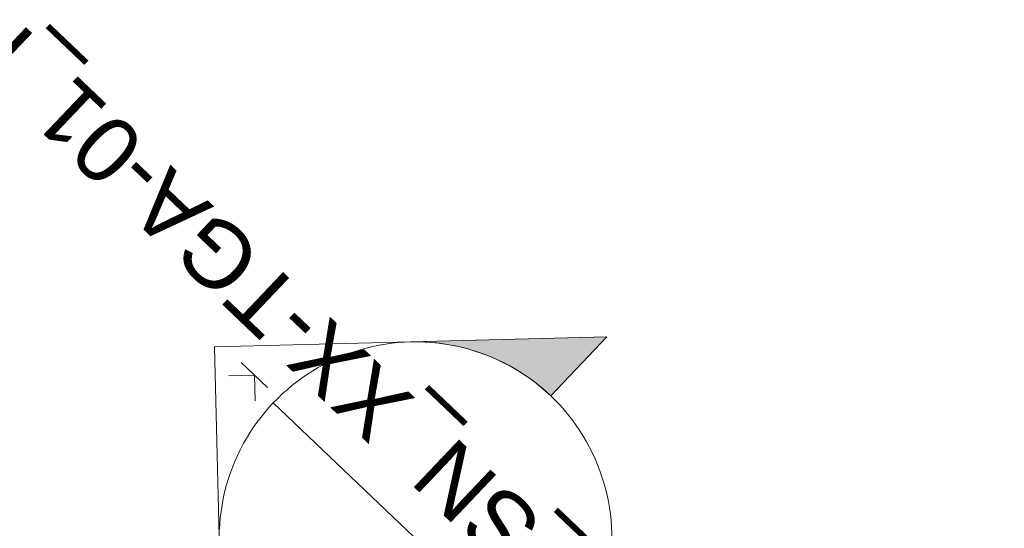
# Model space of a CAD drawing. Header units: metres. Extents: x 32343131.6 to 32343183.7, y 5699223.3 to 5699275.1.
# Tile 183 of 190: x 32343176 to 32343177.5, y 5699249.7 to 5699250.5. Entities that reach past the tile are written whole.
import ezdxf

# ---------------------------------------------------------------- set-up
doc = ezdxf.new("R2010")
doc.units = ezdxf.units.M
doc.layers.add('G-ANNO-SYMB-1', color=7, linetype='Continuous', lineweight=9)
doc.styles.add('Arial_1', font='arial.ttf', dxfattribs={"height": 0.1})

# ---------------------------------------------------------------- blocks, each defined once
blk = doc.blocks.new('Schnitt - Schnittbeschriftung - Gefüllt Koordination-1525609-TGA_190_LP5_GR_DA-TGA-01_G_')
at = {"layer": 'G-ANNO-SYMB-1'}
h = blk.add_hatch(color=256, dxfattribs=at)
edge = h.paths.add_edge_path()
edge.add_line((-0.014485, 0), (-0.010243, 0.004243))
edge.add_ellipse((-0.006, 0), major_axis=(0, 0.006), ratio=0.999999, start_angle=45, end_angle=90)
edge.add_line((-0.012, 0), (-0.014485, 0))
h = blk.add_hatch(color=256, dxfattribs=at)
edge = h.paths.add_edge_path()
edge.add_line((0.002485, 0), (0, 0))
edge.add_ellipse((-0.006, 0), major_axis=(0.006, 0), ratio=1, start_angle=0, end_angle=45)
edge.add_line((-0.001757, 0.004243), (0.002485, 0))
for p, q in [((-0.006, 0.008485), (-0.014485, 0)), ((-0.006, 0.008485), (0.002485, 0)), ((-0.00622, 0.007001), (-0.005658, 0.007562)), ((-0.00622, 0.007557), (-0.00622, 0.006452)), ((-0.00622, 0.007001), (-0.005664, 0.006445)), ((-0.010243, 0.004243), (-0.014485, 0)), ((0.002485, 0), (-0.001757, 0.004243)), ((-0.012, 0), (-0.014485, 0)), ((-0.014485, 0), (-0.012, 0)), ((0, 0), (0.002485, 0)), ((0, 0), (0.002485, 0))]:
    blk.add_line(p, q, dxfattribs=at)
for major_axis, ratio, start_param, end_param in [((0.006, 0), 1, 0, 3.141593), ((0, 0.006), 0.999999, 0.785398, 1.570796), ((0.006, 0), 1, 0, 0.785398), ((0, 0.006), 0.999999, 1.570796, 4.712389)]:
    blk.add_ellipse((-0.006, 0), major_axis=major_axis, ratio=ratio, start_param=start_param, end_param=end_param, dxfattribs=at)

msp = doc.modelspace()

# ---------------------------------------------------------------- linework, layer by layer
at = {"layer": 'G-ANNO-SYMB-1'}
msp.add_line((32343176.85374, 5699249.47224), (32343176.41904, 5699249.8858), dxfattribs=at)

# ---------------------------------------------------------------- block references
at = {"layer": 'G-ANNO-SYMB-1', "extrusion": (0, 0, -1), "xscale": 49.99999999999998, "yscale": 49.99999999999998, "zscale": 49.99999999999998, "rotation": 313.5727433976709}
msp.add_blockref('Schnitt - Schnittbeschriftung - Gefüllt Koordination-1525609-TGA_190_LP5_GR_DA-TGA-01_G_', (-32343176.42961, 5699249.46167), dxfattribs=at)

# ---------------------------------------------------------------- texts
at = {"layer": 'G-ANNO-SYMB-1', "insert": (32343177.49199, 5699248.94092), "char_height": 0.1, "width": 2.7618134, "attachment_point": 1, "rotation": 136.42726, "style": 'Arial_1'}
msp.add_mtext('TGA_190_LP5_SN_XX-TGA-01_F_', dxfattribs=at)

doc.saveas('drawing.dxf')
